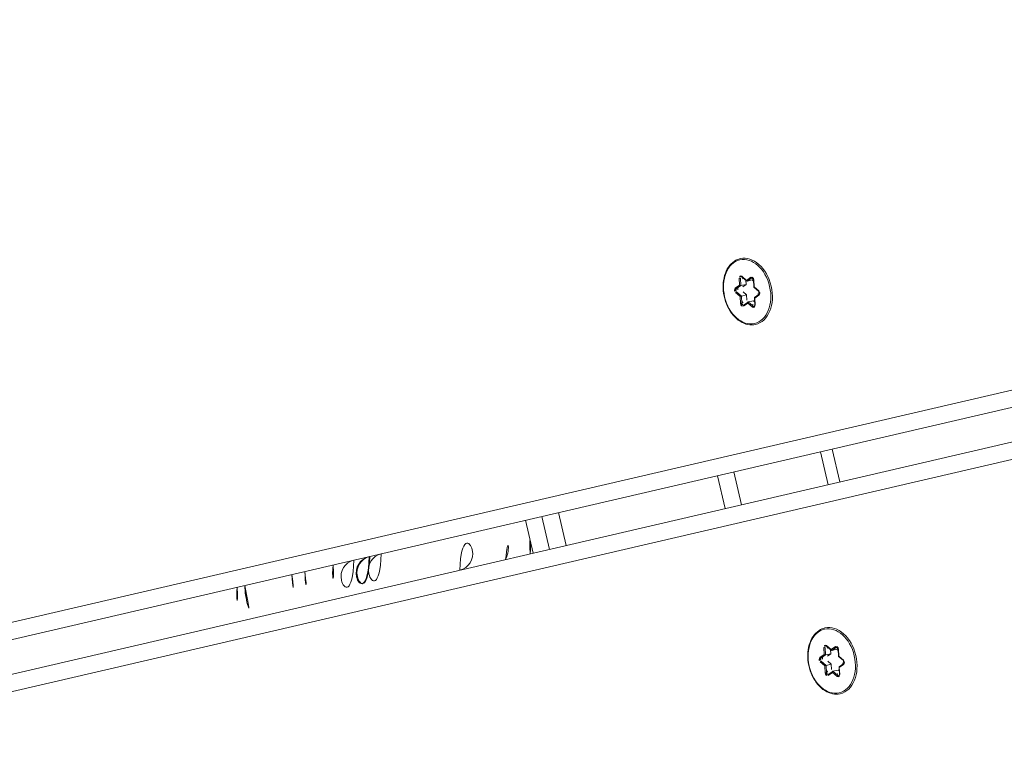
# Model space of a CAD drawing. Extents: x 5477758 to 5478338, y 5918274 to 5918502.
# Tile 83 of 121: x 5477951.199 to 5477951.373, y 5918462.388 to 5918462.516. Entities that reach past the tile are written whole.
import ezdxf

# ---------------------------------------------------------------- set-up
doc = ezdxf.new("R2010")
doc.units = 0
doc.layers.get('0').update_dxf_attribs({"color": 8, "linetype": 'CONTINUOUS', "lineweight": 13})
doc.layers.add('0_PROJEKTOWANE ZABAWKI', color=8, linetype='CONTINUOUS', lineweight=0)

# ---------------------------------------------------------------- blocks, each defined once
blk = doc.blocks.new('zw$CEC1')
for p, q in [((1122.728097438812, -670.6199754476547), (1122.728097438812, -736.2657859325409)), ((1123.028097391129, -736.4779180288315), (1123.028097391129, -670.8321075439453)), ((1122.12809753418, -735.337869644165), (1122.12809753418, -672.4360859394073)), ((1121.828097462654, -672.6482180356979), (1121.828097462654, -735.5500016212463)), ((1122.728097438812, -717.485564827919), (1122.12809753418, -717.485564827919)), ((1122.12809753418, -717.6976969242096), (1122.728097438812, -717.6976969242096)), ((1119.095263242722, -718.1215109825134), (1119.007025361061, -718.1861151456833)), ((1119.010945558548, -718.1912289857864), (1119.104124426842, -718.1230071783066)), ((1119.156988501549, -718.1298761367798), (1119.194294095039, -718.2218877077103)), ((1119.205894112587, -718.221183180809), (1119.170889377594, -718.1348466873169)), ((1118.864641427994, -718.2903629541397), (1118.776403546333, -718.3549671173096)), ((1118.785264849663, -718.3564633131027), (1118.878443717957, -718.2882415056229)), ((1118.829636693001, -718.2040263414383), (1118.864641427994, -718.2903629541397)), ((1118.844055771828, -718.1904966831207), (1118.844055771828, -718.1869610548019)), ((1118.881447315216, -718.2827198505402), (1118.844055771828, -718.1904966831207)), ((1118.933158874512, -718.3148030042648), (1118.859827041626, -718.3018718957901)), ((1118.881177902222, -718.1685483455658), (1119.010451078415, -718.1913440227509)), ((1118.881447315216, -718.2827198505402), (1118.881447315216, -718.1901420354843)), ((1119.007025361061, -718.1861151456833), (1118.883782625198, -718.164382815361)), ((1119.197258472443, -718.2242852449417), (1119.326531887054, -718.2470810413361)), ((1119.32913672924, -718.2429155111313), (1119.205894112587, -718.221183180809)), ((1119.266117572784, -718.2364277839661), (1119.245573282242, -718.2514694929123)), ((1119.245573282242, -718.3469289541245), (1119.245573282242, -718.2514694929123)), ((1119.339827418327, -718.2779198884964), (1119.245573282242, -718.3469289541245)), ((1119.262379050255, -718.3604990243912), (1119.350616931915, -718.2958948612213)), ((1119.339827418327, -718.2743843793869), (1119.339827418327, -718.2779198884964)), ((1125.593815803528, -718.309795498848), (1125.505577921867, -718.3743997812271)), ((1125.514439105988, -718.3758960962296), (1125.607617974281, -718.3076741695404)), ((1125.558811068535, -718.2234590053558), (1125.593815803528, -718.309795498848)), ((1125.573230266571, -718.209929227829), (1125.573230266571, -718.2063937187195)), ((1125.610621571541, -718.3021523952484), (1125.573230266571, -718.209929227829)), ((1125.610352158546, -718.187980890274), (1125.739625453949, -718.2107766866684)), ((1125.610621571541, -718.3021523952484), (1125.610621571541, -718.2095746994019)), ((1125.736199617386, -718.2055478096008), (1125.612957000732, -718.1838154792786)), ((1125.824437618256, -718.1409435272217), (1125.736199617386, -718.2055478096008)), ((1125.740119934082, -718.210661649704), (1125.833298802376, -718.1424398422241)), ((1125.886162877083, -718.1493088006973), (1125.923468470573, -718.2413203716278)), ((1125.935068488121, -718.2406158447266), (1125.900063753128, -718.1542793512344)), ((1125.926432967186, -718.2437179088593), (1126.055706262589, -718.2665135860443)), ((1126.058311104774, -718.2623482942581), (1125.935068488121, -718.2406158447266)), ((1125.995291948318, -718.2558603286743), (1125.974747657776, -718.2709021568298)), ((1125.974747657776, -718.3663614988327), (1125.974747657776, -718.2709021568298)), ((1126.069001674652, -718.2973525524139), (1125.974747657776, -718.3663614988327)), ((1126.069001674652, -718.2938169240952), (1126.069001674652, -718.2973525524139)), ((1118.797883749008, -718.4079463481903), (1118.921126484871, -718.4296786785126)), ((1118.801513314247, -718.3870483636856), (1118.801513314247, -718.3835128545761)), ((1118.933158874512, -718.410262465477), (1118.801513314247, -718.3870483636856)), ((1118.921126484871, -718.4296786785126), (1118.956131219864, -718.516015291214)), ((1118.933158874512, -718.410262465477), (1118.933158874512, -718.3148030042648)), ((1118.959660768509, -718.3801680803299), (1118.933158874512, -718.3148030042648)), ((1118.970550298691, -718.5024855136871), (1118.933158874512, -718.410262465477)), ((1119.115221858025, -718.4423669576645), (1119.020967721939, -718.5113760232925)), ((1119.031757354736, -718.5293509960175), (1119.119995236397, -718.4647467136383)), ((1119.115221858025, -718.3469076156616), (1119.048417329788, -718.3958191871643)), ((1119.208528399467, -718.3633610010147), (1119.115221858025, -718.3469076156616)), ((1119.115221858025, -718.4423669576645), (1119.115221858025, -718.3469076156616)), ((1119.246867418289, -718.4655810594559), (1119.115221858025, -718.4423669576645)), ((1119.119995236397, -718.4647467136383), (1119.24323785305, -718.4864790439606)), ((1119.246177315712, -718.3498533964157), (1119.283482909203, -718.4418650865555)), ((1119.246867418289, -718.4620455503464), (1119.246867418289, -718.4655810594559)), ((1119.297383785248, -718.4468355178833), (1119.262379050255, -718.3604990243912)), ((1125.527058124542, -718.4273790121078), (1125.650300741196, -718.4491113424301)), ((1125.530687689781, -718.4064810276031), (1125.530687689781, -718.4029453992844)), ((1125.662333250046, -718.4296950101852), (1125.530687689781, -718.4064810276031)), ((1125.662333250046, -718.3342356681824), (1125.58900141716, -718.3213044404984)), ((1125.650300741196, -718.4491113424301), (1125.685305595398, -718.5354478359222)), ((1125.662333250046, -718.4296950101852), (1125.662333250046, -718.3342356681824)), ((1125.688835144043, -718.3996007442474), (1125.662333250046, -718.3342356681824)), ((1125.699724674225, -718.5219181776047), (1125.662333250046, -718.4296950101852)), ((1125.844396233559, -718.461799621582), (1125.750142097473, -718.5308086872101)), ((1125.76093173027, -718.548783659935), (1125.849169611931, -718.4841793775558)), ((1125.844396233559, -718.3663401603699), (1125.777591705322, -718.4152517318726)), ((1125.937702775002, -718.3827936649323), (1125.844396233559, -718.3663401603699)), ((1125.844396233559, -718.461799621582), (1125.844396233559, -718.3663401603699)), ((1125.976041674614, -718.4850137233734), (1125.844396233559, -718.461799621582)), ((1125.849169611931, -718.4841793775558), (1125.972412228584, -718.5059117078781)), ((1125.975351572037, -718.3692861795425), (1126.012657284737, -718.4612976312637)), ((1125.976041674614, -718.4814782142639), (1125.976041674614, -718.4850137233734)), ((1125.991553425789, -718.3799316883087), (1126.07979118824, -718.3153274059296)), ((1126.026558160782, -718.4662683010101), (1125.991553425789, -718.3799316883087)), ((1118.970550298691, -718.4989500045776), (1118.970550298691, -718.5024855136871)), ((1119.020967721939, -718.5113760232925), (1119.020967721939, -718.507840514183)), ((1125.699724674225, -718.5183826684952), (1125.699724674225, -718.5219181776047)), ((1125.750142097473, -718.5308086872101), (1125.750142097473, -718.5272731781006)), ((1122.728097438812, -719.2776969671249), (1122.12809753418, -719.2776969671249)), ((1122.12809753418, -719.5776969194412), (1122.728097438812, -719.5776969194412)), ((1122.728097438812, -722.4776968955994), (1122.12809753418, -722.4776968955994)), ((1122.12809753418, -722.7776969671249), (1122.728097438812, -722.7776969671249)), ((1122.728097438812, -723.0776969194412), (1122.12809753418, -723.0776969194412))]:
    blk.add_line(p, q)
for centre, radius, start, end in [((1122.428097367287, -723.9776968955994), 0.900000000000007, 70.52878043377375, 109.4712195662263), ((1122.428097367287, -723.9776968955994), 0.500000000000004, 53.13010235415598, 126.869897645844), ((1122.428097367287, -724.415838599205), 0.2999999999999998, 0, 180), ((1122.428097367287, -725.9255059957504), 0.2999999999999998, 180, 0)]:
    blk.add_arc(centre, radius, start, end)
for centre, major_axis, ratio, start_param, end_param in [((1119.063510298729, -718.3112888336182), (0.5999999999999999, 1.232347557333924e-15), 0.7071067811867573, 0, 3.141592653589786), ((1125.792684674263, -718.3307214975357), (0.5999999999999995, 2.414735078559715e-15), 0.7071067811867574, 0, 3.141592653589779), ((1119.063510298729, -718.3112888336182), (0.2500000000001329, -2.567390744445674e-16), 0.7071067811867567, 1.152568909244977, 1.475437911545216), ((1119.127632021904, -718.1436159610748), (0.04499999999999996, -8.153200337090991e-17), 0.7071067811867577, 0.279204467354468, 2.37359956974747), ((1119.095263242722, -718.1109043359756), (0.008861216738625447, -0.01210284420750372), 0.5086263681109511, 5.319544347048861, 6.283185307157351), ((1119.170889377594, -718.1242401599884), (-0.01390089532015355, -0.00563605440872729), 0.679724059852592, 1.401528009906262e-12, 1.301880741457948), ((1125.856806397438, -718.1630486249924), (0.04499999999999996, -8.153200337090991e-17), 0.7071067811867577, 0.279204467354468, 2.37359956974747), ((1118.872894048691, -718.1952570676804), (-0.04499999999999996, 6.852157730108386e-17), 0.7071067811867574, 4.467994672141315, 6.562389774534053), ((1118.829636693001, -718.1934196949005), (0.01390089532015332, 0.005636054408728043), 0.6797240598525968, 4.443473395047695, 6.014269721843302), ((1118.872894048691, -718.1846504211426), (-0.02999999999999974, 4.250072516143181e-17), 0.7071067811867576, 0, 0.2792044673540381), ((1119.063510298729, -718.3112888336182), (0.249999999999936, -1.851296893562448e-14), 0.7071067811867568, 2.244927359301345, 2.557585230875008), ((1118.864641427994, -718.2797563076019), (0.01656604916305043, -0.004706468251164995), 0.6010171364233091, 4.881508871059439, 6.452305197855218), ((1118.883782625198, -718.1537761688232), (-0.002604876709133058, -0.01477208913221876), 0.1710976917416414, 0, 0.800479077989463), ((1119.007025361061, -718.1755084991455), (-0.003685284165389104, 0.01583062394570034), 0.1916397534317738, 2.259532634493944, 3.223173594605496), ((1119.205894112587, -718.2105766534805), (0.01044427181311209, 0.01291355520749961), 0.4626667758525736, 2.890891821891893, 4.192772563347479), ((1119.063510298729, -718.3112888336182), (0.2499999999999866, -2.220446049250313e-16), 0.7071067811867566, 0.0952188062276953, 0.4078766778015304), ((1119.32913672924, -718.2323088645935), (-0.002604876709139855, -0.0147720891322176), 0.1710976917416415, 9.146776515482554e-11, 0.8004790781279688), ((1119.318248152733, -718.2737897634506), (0.04499999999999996, -6.93889390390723e-17), 0.7071067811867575, 5.515192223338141, 7.609587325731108), ((1119.318248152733, -718.2631831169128), (0.02999999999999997, 1.373817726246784e-14), 0.7071067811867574, 5.515192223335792, 6.283185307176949), ((1119.350616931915, -718.2852882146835), (0.008861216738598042, -0.01210284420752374), 0.5086263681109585, 3.748748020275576, 5.31954434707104), ((1125.602068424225, -718.2146897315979), (-0.04499999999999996, 6.852157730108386e-17), 0.7071067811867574, 4.467994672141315, 6.562389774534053), ((1125.558811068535, -718.212852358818), (0.01390089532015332, 0.005636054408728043), 0.6797240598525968, 4.443473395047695, 6.014269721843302), ((1125.602068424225, -718.2040832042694), (-0.02999999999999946, 4.597017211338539e-17), 0.7071067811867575, 0, 0.2792044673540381), ((1125.792684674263, -718.3307214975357), (0.2499999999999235, -1.848521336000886e-14), 0.7071067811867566, 2.244927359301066, 2.557585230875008), ((1125.593815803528, -718.2991889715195), (0.01656604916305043, -0.004706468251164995), 0.6010171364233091, 4.881508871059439, 6.452305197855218), ((1125.612957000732, -718.1732088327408), (-0.002604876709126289, -0.01477208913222), 0.1710976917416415, 0, 0.8004790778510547), ((1125.736199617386, -718.1949412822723), (-0.003685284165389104, 0.01583062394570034), 0.1916397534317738, 2.259532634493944, 3.223173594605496), ((1125.792684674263, -718.3307214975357), (0.2500000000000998, -2.359223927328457e-16), 0.7071067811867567, 1.152568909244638, 1.475437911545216), ((1125.824437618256, -718.1303368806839), (0.008861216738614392, -0.01210284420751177), 0.5086263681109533, 5.319544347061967, 6.283185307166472), ((1125.900063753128, -718.1436727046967), (-0.01390089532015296, -0.005636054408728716), 0.6797240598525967, 1.096012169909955e-12, 1.30188074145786), ((1125.935068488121, -718.2300091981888), (0.01044427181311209, 0.01291355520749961), 0.4626667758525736, 2.890891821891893, 4.192772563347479), ((1125.792684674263, -718.3307214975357), (0.2500000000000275, -2.081668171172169e-16), 0.7071067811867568, 0.09521880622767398, 0.4078766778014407), ((1126.058311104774, -718.2517416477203), (-0.002604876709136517, -0.01477208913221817), 0.1710976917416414, 8.258044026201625e-13, 0.8004790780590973), ((1126.047422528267, -718.2932224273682), (0.04499999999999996, -6.93889390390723e-17), 0.7071067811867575, 5.515192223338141, 7.609587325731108), ((1126.07979118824, -718.3047208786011), (0.008861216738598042, -0.01210284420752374), 0.5086263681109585, 3.748748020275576, 5.31954434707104), ((1126.047422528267, -718.2826159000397), (0.03000000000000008, 3.313516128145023e-14), 0.7071067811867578, 5.515192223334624, 6.28318530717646), ((1118.808772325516, -718.377072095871), (-0.04499999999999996, 6.93889390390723e-17), 0.7071067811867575, 5.515192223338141, 7.609587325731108), ((1118.776403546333, -718.3443604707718), (0.008861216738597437, -0.01210284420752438), 0.5086263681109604, 5.319544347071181, 6.283185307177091), ((1118.808772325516, -718.3664654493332), (-0.03000000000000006, 4.683753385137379e-17), 0.7071067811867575, 0, 1.326402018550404), ((1118.797883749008, -718.3973397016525), (-0.002604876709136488, -0.01477208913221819), 0.1710976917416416, 0.8004790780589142, 2.371275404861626), ((1119.063510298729, -718.3112888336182), (-0.2500000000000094, 2.220446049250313e-16), 0.7071067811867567, 0.1301685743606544, 0.463190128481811), ((1118.921126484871, -718.4190721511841), (0.01044427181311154, 0.01291355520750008), 0.4626667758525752, 4.19277256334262, 5.763568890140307), ((1119.063510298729, -718.3112888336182), (-0.2500000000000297, 2.393918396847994e-16), 0.7071067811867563, 1.142416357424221, 1.510387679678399), ((1119.119995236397, -718.4541401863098), (-0.003685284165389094, 0.01583062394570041), 0.1916397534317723, 0.688736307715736, 2.259532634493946), ((1119.063510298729, -718.3112888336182), (-0.2499999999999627, 1.861011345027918e-14), 0.7071067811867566, 2.189613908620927, 2.547432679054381), ((1119.254126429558, -718.4556047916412), (0.04499999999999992, -6.678685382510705e-17), 0.7071067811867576, 4.467994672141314, 6.562389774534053), ((1119.24323785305, -718.4758723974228), (-0.002604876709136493, -0.01477208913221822), 0.1710976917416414, 0.8004790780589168, 2.371275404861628), ((1119.262379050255, -718.3498923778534), (-0.0165660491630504, 0.004706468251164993), 0.6010171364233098, 0.1691198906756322, 1.739916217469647), ((1119.254126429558, -718.4449981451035), (0.02999999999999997, -1.715044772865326e-14), 0.7071067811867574, 4.46799467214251, 6.283185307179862), ((1119.297383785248, -718.4362289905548), (-0.01390089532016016, -0.005636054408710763), 0.6797240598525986, 5.207559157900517e-12, 1.301880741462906), ((1125.53794670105, -718.3965047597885), (-0.04499999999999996, 6.93889390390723e-17), 0.7071067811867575, 5.515192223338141, 7.609587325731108), ((1125.505577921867, -718.3637931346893), (0.008861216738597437, -0.01210284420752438), 0.5086263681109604, 5.319544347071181, 6.283185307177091), ((1125.53794670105, -718.3858981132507), (-0.03000000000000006, 4.683753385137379e-17), 0.7071067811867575, 0, 1.326402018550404), ((1125.527058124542, -718.4167724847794), (-0.002604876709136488, -0.01477208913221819), 0.1710976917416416, 0.8004790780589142, 2.371275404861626), ((1125.792684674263, -718.3307214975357), (-0.2500000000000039, 1.804112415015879e-16), 0.7071067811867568, 0.1301685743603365, 0.463190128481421), ((1125.650300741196, -718.4385046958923), (0.01044427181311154, 0.01291355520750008), 0.4626667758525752, 4.19277256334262, 5.763568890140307), ((1125.849169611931, -718.4735728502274), (-0.003685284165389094, 0.01583062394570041), 0.1916397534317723, 0.688736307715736, 2.259532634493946), ((1125.792684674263, -718.3307214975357), (-0.2499999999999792, 1.845745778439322e-14), 0.7071067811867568, 2.189613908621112, 2.547432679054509), ((1125.983300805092, -718.4750374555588), (0.04499999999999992, -6.678685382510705e-17), 0.7071067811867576, 4.467994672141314, 6.562389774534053), ((1125.972412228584, -718.4953051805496), (-0.002604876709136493, -0.01477208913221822), 0.1710976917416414, 0.8004790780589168, 2.371275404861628), ((1125.991553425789, -718.3693250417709), (-0.0165660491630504, 0.004706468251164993), 0.6010171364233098, 0.1691198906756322, 1.739916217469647), ((1125.983300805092, -718.4644309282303), (0.02999999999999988, 2.384759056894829e-15), 0.7071067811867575, 4.467994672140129, 6.283185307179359), ((1126.026558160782, -718.4556616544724), (-0.01390089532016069, -0.005636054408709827), 0.6797240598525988, 5.428400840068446e-12, 1.301880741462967), ((1118.956131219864, -718.5054086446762), (0.01390089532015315, 0.005636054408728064), 0.6797240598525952, 4.443473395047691, 6.014269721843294), ((1118.999388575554, -718.507246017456), (-0.04499999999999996, 8.153200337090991e-17), 0.7071067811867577, 0.279204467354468, 2.37359956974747), ((1118.999388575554, -718.4966393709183), (-0.03000000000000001, 2.239528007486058e-15), 0.7071067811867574, 0.2792044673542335, 2.373599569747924), ((1119.031757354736, -718.5187443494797), (0.008861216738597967, -0.01210284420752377), 0.508626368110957, 3.748748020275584, 5.319544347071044), ((1125.685305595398, -718.5248411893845), (0.01390089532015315, 0.005636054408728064), 0.6797240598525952, 4.443473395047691, 6.014269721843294), ((1125.728562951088, -718.5266785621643), (-0.04499999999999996, 8.153200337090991e-17), 0.7071067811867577, 0.279204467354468, 2.37359956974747), ((1125.792684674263, -718.3307214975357), (-0.2500000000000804, 2.151057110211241e-16), 0.7071067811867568, 1.142416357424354, 1.510387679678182), ((1125.728562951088, -718.5160720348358), (-0.03000000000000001, 2.239528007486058e-15), 0.7071067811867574, 0.2792044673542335, 2.373599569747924), ((1125.76093173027, -718.5381770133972), (0.008861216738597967, -0.01210284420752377), 0.508626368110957, 3.748748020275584, 5.319544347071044), ((1122.428097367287, -725.7058401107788), (0.2999999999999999, -1.113225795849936e-14), 0.9846176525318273, 3.141592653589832, 6.283185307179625), ((1122.428097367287, -725.9155075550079), (-0.2999999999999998, -1.094927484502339e-14), 0.9846176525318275, 0, 3.141592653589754), ((1122.428097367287, -726.2046220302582), (0.2999999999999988, -1.983419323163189e-16), 0.9846176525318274, 3.141592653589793, 6.283185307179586), ((1122.428097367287, -725.852091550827), (-0.7999999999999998, -6.827871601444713e-15), 0.9846176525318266, 1.186399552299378, 1.955193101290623), ((1122.428097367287, -725.852091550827), (0.8, -4.82947015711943e-15), 0.9846176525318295, 4.327992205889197, 5.096785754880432), ((1122.428097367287, -725.852091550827), (-1.3, -1.137978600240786e-14), 0.984617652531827, 1.337928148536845, 1.803664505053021), ((1122.428097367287, -725.8870360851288), (1.500000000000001, 9.492406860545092e-15), 0.984617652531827, 4.511031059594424, 4.913746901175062), ((1122.428097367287, -726.7431781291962), (-1.500000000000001, -9.436895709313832e-15), 0.984617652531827, 1.369438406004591, 1.772154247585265), ((1122.428097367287, -727.5993201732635), (-0.8000000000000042, 1.52655665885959e-14), 0.9846176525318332, 1.186399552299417, 1.955193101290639)]:
    blk.add_ellipse(centre, major_axis=major_axis, ratio=ratio, start_param=start_param, end_param=end_param)
for centre in [(1119.063510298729, -718.3254309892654), (1125.792684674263, -718.344863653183)]:
    blk.add_ellipse(centre, major_axis=(-0.5799999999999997, 8.743006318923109e-16), ratio=0.7071067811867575)
for points, knots in [([(1119.156988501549, -718.1298761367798), (1119.156316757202, -718.1282192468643), (1119.154981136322, -718.1262339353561), (1119.151136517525, -718.1228910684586), (1119.149140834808, -718.1215517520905), (1119.144493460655, -718.1192510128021), (1119.141864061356, -718.1182816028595), (1119.136167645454, -718.1168522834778), (1119.133098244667, -718.1163976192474), (1119.126846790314, -718.1160942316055), (1119.123665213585, -718.1162507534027), (1119.117570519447, -718.1171522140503), (1119.114658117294, -718.1178956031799), (1119.109434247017, -718.1198189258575), (1119.107118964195, -718.1209937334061), (1119.104821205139, -718.1225099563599), (1119.104465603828, -718.1227573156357), (1119.104124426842, -718.1230071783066)], [0.5235987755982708, 0.5235987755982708, 0.5235987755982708, 0.5235987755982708, 0.9271719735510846, 0.9271719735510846, 1.204377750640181, 1.204377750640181, 1.474220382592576, 1.474220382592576, 1.746688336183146, 1.746688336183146, 2.021390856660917, 2.021390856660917, 2.295275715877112, 2.295275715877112, 2.566083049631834, 2.566083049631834, 2.617993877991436, 2.617993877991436, 2.617993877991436, 2.617993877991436]), ([(1125.886162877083, -718.1493088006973), (1125.885491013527, -718.1476519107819), (1125.884155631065, -718.1456665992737), (1125.880310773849, -718.1423236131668), (1125.878315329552, -718.1409845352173), (1125.873667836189, -718.1386836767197), (1125.87103843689, -718.137714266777), (1125.865342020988, -718.1362849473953), (1125.862272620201, -718.1358301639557), (1125.856021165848, -718.1355268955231), (1125.852839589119, -718.1356834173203), (1125.846744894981, -718.1365848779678), (1125.843832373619, -718.1373281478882), (1125.838608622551, -718.1392517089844), (1125.836293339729, -718.1404262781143), (1125.833995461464, -718.1419427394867), (1125.833639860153, -718.1421900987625), (1125.833298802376, -718.1424398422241)], [0.5235987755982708, 0.5235987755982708, 0.5235987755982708, 0.5235987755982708, 0.9271719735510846, 0.9271719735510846, 1.204377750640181, 1.204377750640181, 1.474220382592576, 1.474220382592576, 1.746688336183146, 1.746688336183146, 2.021390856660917, 2.021390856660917, 2.295275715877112, 2.295275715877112, 2.566083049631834, 2.566083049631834, 2.617993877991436, 2.617993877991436, 2.617993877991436, 2.617993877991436]), ([(1119.663510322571, -718.3112888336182), (1119.663510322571, -718.356568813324), (1119.65347802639, -718.4018142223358), (1119.614444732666, -718.4880228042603), (1119.5852009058, -718.5289025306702), (1119.51015162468, -718.6025414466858), (1119.464022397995, -718.6351244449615), (1119.359680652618, -718.6883778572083), (1119.301387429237, -718.7089495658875), (1119.178737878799, -718.7359282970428), (1119.114394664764, -718.7423174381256), (1118.986147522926, -718.7402954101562), (1118.922264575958, -718.7318872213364), (1118.801326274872, -718.7010463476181), (1118.744289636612, -718.6786177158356), (1118.642894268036, -718.6218137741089), (1118.598526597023, -718.5874583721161), (1118.527415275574, -718.5102602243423), (1118.500524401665, -718.4674853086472), (1118.47038435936, -718.386357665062), (1118.463510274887, -718.3488303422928), (1118.463510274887, -718.3112888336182)], [6.038790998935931, 6.038790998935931, 6.038790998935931, 6.038790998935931, 6.348640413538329, 6.348640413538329, 6.663240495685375, 6.663240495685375, 6.984392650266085, 6.984392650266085, 7.307998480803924, 7.307998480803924, 7.631880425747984, 7.631880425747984, 7.955711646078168, 7.955711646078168, 8.279598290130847, 8.279598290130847, 8.603057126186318, 8.603057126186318, 8.92348839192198, 8.92348839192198, 9.180383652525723, 9.180383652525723, 9.180383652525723, 9.180383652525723]), ([(1118.881177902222, -718.1685483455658), (1118.878177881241, -718.1680194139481), (1118.875026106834, -718.1677763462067), (1118.868743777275, -718.1679059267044), (1118.865614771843, -718.1682811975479), (1118.859754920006, -718.1695806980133), (1118.857023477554, -718.1705012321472), (1118.852246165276, -718.172699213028), (1118.850196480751, -718.1739715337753), (1118.846876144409, -718.1766270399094), (1118.845623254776, -718.1780053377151), (1118.843752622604, -718.1807477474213), (1118.843250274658, -718.1820542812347), (1118.842937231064, -718.1837104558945), (1118.842894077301, -718.1841806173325), (1118.842894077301, -718.1846504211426)], [1.570796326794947, 1.570796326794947, 1.570796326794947, 1.570796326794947, 1.844328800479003, 1.844328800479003, 2.119117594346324, 2.119117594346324, 2.392017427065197, 2.392017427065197, 2.661992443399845, 2.661992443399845, 2.936561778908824, 2.936561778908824, 3.253095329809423, 3.253095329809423, 3.385986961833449, 3.385986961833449, 3.385986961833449, 3.385986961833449]), ([(1119.348248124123, -718.2631831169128), (1119.348248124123, -718.262245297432), (1119.34808576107, -718.2612974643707), (1119.347258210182, -718.2591435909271), (1119.346577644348, -718.2579371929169), (1119.344457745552, -718.2553820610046), (1119.343016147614, -718.2540429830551), (1119.33937227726, -718.2515196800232), (1119.337173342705, -718.2503391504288), (1119.332206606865, -718.2483760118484), (1119.329441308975, -718.247593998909), (1119.326531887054, -718.2470810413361)], [0.2443943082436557, 0.2443943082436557, 0.2443943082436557, 0.2443943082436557, 0.5096747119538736, 0.5096747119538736, 0.7749551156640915, 0.7749551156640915, 1.040235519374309, 1.040235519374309, 1.305515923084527, 1.305515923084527, 1.570796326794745, 1.570796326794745, 1.570796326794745, 1.570796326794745]), ([(1125.610352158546, -718.187980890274), (1125.607352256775, -718.1874519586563), (1125.604200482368, -718.1872091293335), (1125.597918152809, -718.1873384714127), (1125.594789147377, -718.1877137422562), (1125.58892929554, -718.1890133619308), (1125.586197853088, -718.189934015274), (1125.58142054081, -718.1921318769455), (1125.579370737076, -718.1934041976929), (1125.576050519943, -718.1960595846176), (1125.57479763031, -718.1974380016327), (1125.572926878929, -718.2001802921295), (1125.572424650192, -718.2014869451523), (1125.572111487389, -718.203143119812), (1125.572068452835, -718.20361328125), (1125.572068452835, -718.2040832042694)], [1.570796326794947, 1.570796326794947, 1.570796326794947, 1.570796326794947, 1.844328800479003, 1.844328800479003, 2.119117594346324, 2.119117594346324, 2.392017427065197, 2.392017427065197, 2.661992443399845, 2.661992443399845, 2.936561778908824, 2.936561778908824, 3.253095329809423, 3.253095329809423, 3.385986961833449, 3.385986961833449, 3.385986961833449, 3.385986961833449]), ([(1126.077422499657, -718.2826159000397), (1126.077422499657, -718.2816779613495), (1126.077260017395, -718.2807301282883), (1126.076432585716, -718.2785762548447), (1126.075752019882, -718.2773698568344), (1126.073632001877, -718.2748147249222), (1126.072190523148, -718.2734756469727), (1126.068546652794, -718.2709522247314), (1126.066347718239, -718.269771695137), (1126.061380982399, -718.2678087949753), (1126.058615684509, -718.2670267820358), (1126.055706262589, -718.2665135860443)], [0.2443943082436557, 0.2443943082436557, 0.2443943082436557, 0.2443943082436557, 0.5096747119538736, 0.5096747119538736, 0.7749551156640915, 0.7749551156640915, 1.040235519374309, 1.040235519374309, 1.305515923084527, 1.305515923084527, 1.570796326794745, 1.570796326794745, 1.570796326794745, 1.570796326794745]), ([(1118.785264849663, -718.3564633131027), (1118.784255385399, -718.3572024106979), (1118.783373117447, -718.357962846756), (1118.781868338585, -718.3594710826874), (1118.781245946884, -718.3602184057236), (1118.780239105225, -718.3616524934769), (1118.779854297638, -718.3623386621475), (1118.779275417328, -718.3636286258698), (1118.779080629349, -718.3642321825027), (1118.778829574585, -718.3653787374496), (1118.778772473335, -718.3659224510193), (1118.778772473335, -718.3664654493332)], [2.617993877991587, 2.617993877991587, 2.617993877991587, 2.617993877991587, 2.77159249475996, 2.77159249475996, 2.925191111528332, 2.925191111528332, 3.078789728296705, 3.078789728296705, 3.232388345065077, 3.232388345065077, 3.385986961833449, 3.385986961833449, 3.385986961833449, 3.385986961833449]), ([(1119.284126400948, -718.4449981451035), (1119.284126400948, -718.4448008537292), (1119.284118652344, -718.4446034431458), (1119.284087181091, -718.4442054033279), (1119.284063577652, -718.4440050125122), (1119.283999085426, -718.443598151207), (1119.28395819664, -718.443391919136), (1119.283857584, -718.4429711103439), (1119.283797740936, -718.4427567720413), (1119.283656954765, -718.4423183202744), (1119.283575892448, -718.4420943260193), (1119.283482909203, -718.4418650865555)], [0.2443943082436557, 0.2443943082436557, 0.2443943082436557, 0.2443943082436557, 0.3002352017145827, 0.3002352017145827, 0.3560760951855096, 0.3560760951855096, 0.4119169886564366, 0.4119169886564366, 0.4677578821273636, 0.4677578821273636, 0.5235987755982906, 0.5235987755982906, 0.5235987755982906, 0.5235987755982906]), ([(1126.392684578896, -718.3307214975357), (1126.392684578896, -718.3760013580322), (1126.382652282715, -718.4212468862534), (1126.3436191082, -718.5074554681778), (1126.314375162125, -718.5483350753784), (1126.239326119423, -718.6219741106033), (1126.193196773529, -718.6545571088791), (1126.088855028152, -718.7078106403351), (1126.030561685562, -718.7283823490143), (1125.907912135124, -718.7553609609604), (1125.843569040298, -718.7617501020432), (1125.71532189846, -718.7597281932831), (1125.651438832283, -718.7513197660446), (1125.530500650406, -718.7204790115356), (1125.473463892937, -718.6980502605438), (1125.37206864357, -718.6412464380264), (1125.327700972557, -718.6068910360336), (1125.256589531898, -718.5296928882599), (1125.22969865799, -718.4869178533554), (1125.199558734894, -718.4057902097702), (1125.192684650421, -718.3682630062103), (1125.192684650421, -718.3307214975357)], [6.038790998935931, 6.038790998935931, 6.038790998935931, 6.038790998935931, 6.348640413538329, 6.348640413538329, 6.663240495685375, 6.663240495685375, 6.984392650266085, 6.984392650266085, 7.307998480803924, 7.307998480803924, 7.631880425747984, 7.631880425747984, 7.955711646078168, 7.955711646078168, 8.279598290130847, 8.279598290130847, 8.603057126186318, 8.603057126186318, 8.92348839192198, 8.92348839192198, 9.180383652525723, 9.180383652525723, 9.180383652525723, 9.180383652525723]), ([(1125.514439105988, -718.3758960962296), (1125.513429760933, -718.3766351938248), (1125.512547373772, -718.3773953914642), (1125.51104259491, -718.3789036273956), (1125.510420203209, -718.3796510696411), (1125.509413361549, -718.3810852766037), (1125.509028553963, -718.3817713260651), (1125.508449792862, -718.3830612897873), (1125.508254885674, -718.383664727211), (1125.508003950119, -718.3848112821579), (1125.50794672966, -718.3853551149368), (1125.50794672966, -718.3858981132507)], [2.617993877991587, 2.617993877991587, 2.617993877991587, 2.617993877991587, 2.77159249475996, 2.77159249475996, 2.925191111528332, 2.925191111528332, 3.078789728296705, 3.078789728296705, 3.232388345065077, 3.232388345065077, 3.385986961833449, 3.385986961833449, 3.385986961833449, 3.385986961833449]), ([(1126.013300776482, -718.4644309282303), (1126.013300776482, -718.4642333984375), (1126.013293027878, -718.464035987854), (1126.013261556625, -718.4636381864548), (1126.013237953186, -718.4634376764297), (1126.013173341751, -718.4630308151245), (1126.013132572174, -718.4628244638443), (1126.013031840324, -718.4624037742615), (1126.01297211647, -718.4621894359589), (1126.012831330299, -718.4617509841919), (1126.012750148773, -718.4615269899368), (1126.012657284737, -718.4612976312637)], [0.2443943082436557, 0.2443943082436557, 0.2443943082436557, 0.2443943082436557, 0.3002352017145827, 0.3002352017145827, 0.3560760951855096, 0.3560760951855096, 0.4119169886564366, 0.4119169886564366, 0.4677578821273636, 0.4677578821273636, 0.5235987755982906, 0.5235987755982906, 0.5235987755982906, 0.5235987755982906]), ([(1122.12809753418, -728.1932797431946), (1122.240482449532, -728.215913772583), (1122.355484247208, -728.2257702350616), (1122.556752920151, -728.2202043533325), (1122.643171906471, -728.2103835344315), (1122.728097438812, -728.1932797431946)], [6.081424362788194, 6.081424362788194, 6.081424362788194, 6.081424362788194, 6.311264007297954, 6.311264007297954, 6.484946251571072, 6.484946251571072, 6.484946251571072, 6.484946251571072])]:
    blk.add_open_spline(points, degree=3, knots=knots)

msp = doc.modelspace()

# ---------------------------------------------------------------- block references
at = {"layer": '0_PROJEKTOWANE ZABAWKI', "xscale": 0.009981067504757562, "yscale": 0.009981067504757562, "zscale": 0.009981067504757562, "rotation": 283.0720937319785}
msp.add_blockref('zw$CEC1', (5477955.785412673, 5918474.969202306), dxfattribs=at)

doc.saveas('drawing.dxf')
